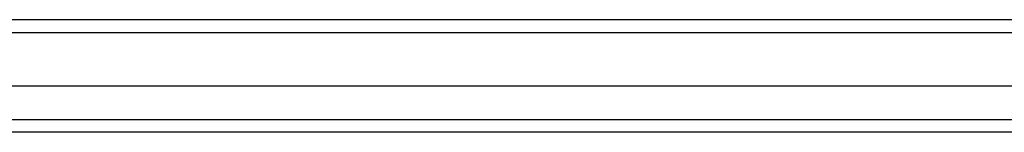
# Model space of a CAD drawing. Header units: inches. Extents: x 23 to 609, y 66 to 286.
# Tile 64 of 178: x 290.24 to 297.804, y 198.453 to 199.319. Entities that reach past the tile are written whole.
import ezdxf

# ---------------------------------------------------------------- set-up
doc = ezdxf.new("R2010")
doc.units = ezdxf.units.IN
doc.header["$MEASUREMENT"] = 0
doc.layers.add('Visible Edges(ANSI)', color=7, linetype='Continuous', lineweight=25)
doc.layers.add('Visible Tangent Edges(ANSI)', color=7, linetype='Continuous', lineweight=25)

msp = doc.modelspace()

# ---------------------------------------------------------------- linework, layer by layer
at = {"layer": 'Visible Edges(ANSI)'}
for p, q in [((327.9612, 199.3191), (268.1592, 199.3191)), ((327.3516, 198.8073), (268.7689, 198.8073)), ((327.1631, 198.453), (268.9574, 198.453))]:
    msp.add_line(p, q, dxfattribs=at)
at = {"layer": 'Visible Tangent Edges(ANSI)'}
for p, q in [((268.1592, 199.2201), (327.9612, 199.2201)), ((268.8274, 198.552), (327.2931, 198.552))]:
    msp.add_line(p, q, dxfattribs=at)

doc.saveas('drawing.dxf')
